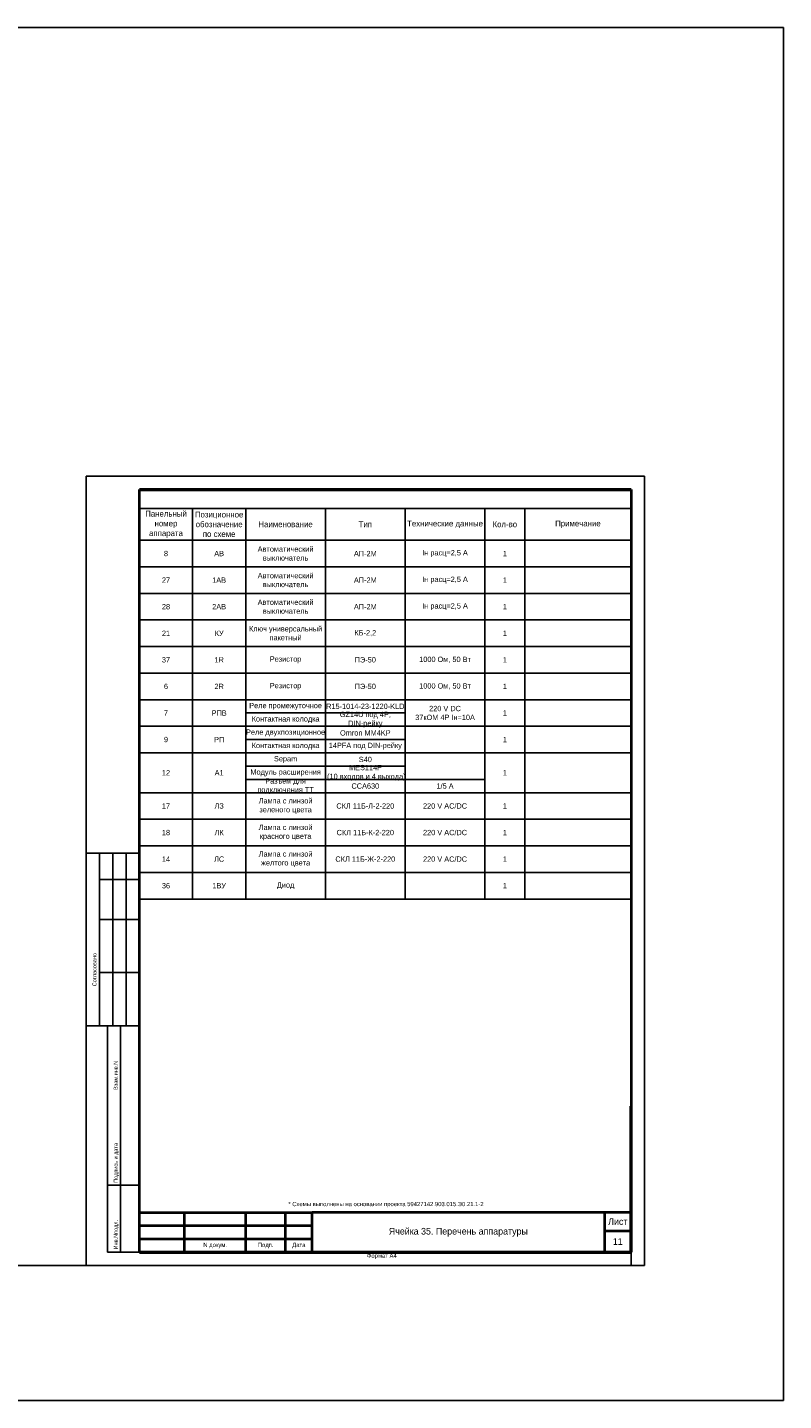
# Model space of a CAD drawing. Header units: millimetres. Extents: x 4897 to 12009, y -3017 to 2708.
# Tile 61 of 86: x 9374 to 9659, y -712 to -195. Entities that reach past the tile are written whole.
import ezdxf

# ---------------------------------------------------------------- set-up
doc = ezdxf.new("R2010")
doc.units = ezdxf.units.MM
doc.layers.add('основная 0.5', color=7, linetype='Continuous', lineweight=50)
doc.styles.add('SIMPLEX', font='txt', dxfattribs={"height": 5})

msp = doc.modelspace()

# ---------------------------------------------------------------- linework, layer by layer
for p, q in [((9606.3, -363.78), (9396.3, -363.78)), ((9396.3, -363.78), (9396.3, -660.78)), ((9606.3, -660.78), (9606.3, -363.78)), ((9416.3, -375.88), (9436.3, -375.88)), ((9436.3, -375.88), (9456.3, -375.88)), ((9436.3, -375.88), (9436.3, -387.88)), ((9456.3, -375.88), (9486.3, -375.88)), ((9456.3, -375.88), (9456.3, -387.88)), ((9486.3, -375.88), (9486.3, -387.88)), ((9486.3, -375.88), (9516.3, -375.88)), ((9516.3, -375.88), (9546.3, -375.88)), ((9516.3, -375.88), (9516.3, -387.88)), ((9546.3, -375.88), (9561.3, -375.88)), ((9546.3, -375.88), (9546.3, -387.88)), ((9561.3, -375.88), (9601.3, -375.88)), ((9561.3, -375.88), (9561.3, -387.88)), ((9416.3, -387.88), (9601.3, -387.88)), ((9416.3, -387.88), (9436.3, -387.88)), ((9436.3, -387.88), (9456.3, -387.88)), ((9436.3, -387.88), (9436.3, -397.88)), ((9456.3, -387.88), (9486.3, -387.88)), ((9456.3, -387.88), (9456.3, -397.88)), ((9486.3, -387.88), (9486.3, -397.88)), ((9486.3, -387.88), (9516.3, -387.88)), ((9516.3, -387.88), (9546.3, -387.88)), ((9516.3, -387.88), (9516.3, -397.88)), ((9546.3, -387.88), (9561.3, -387.88)), ((9546.3, -387.88), (9546.3, -397.88)), ((9561.3, -387.88), (9601.3, -387.88)), ((9561.3, -387.88), (9561.3, -397.88)), ((9416.3, -397.88), (9456.3, -397.88)), ((9416.3, -397.88), (9601.3, -397.88)), ((9436.3, -397.88), (9436.3, -407.88)), ((9456.3, -397.88), (9456.3, -407.88)), ((9486.3, -397.88), (9601.3, -397.88)), ((9486.3, -397.88), (9486.3, -407.88)), ((9516.3, -397.88), (9516.3, -407.88)), ((9546.3, -397.88), (9546.3, -407.88)), ((9561.3, -397.88), (9561.3, -407.88)), ((9416.3, -407.88), (9456.3, -407.88)), ((9416.3, -407.88), (9601.3, -407.88)), ((9436.3, -407.88), (9436.3, -417.88)), ((9456.3, -407.88), (9486.3, -407.88)), ((9456.3, -407.88), (9456.3, -417.88)), ((9486.3, -407.88), (9601.3, -407.88)), ((9486.3, -407.88), (9486.3, -417.88)), ((9516.3, -407.88), (9516.3, -417.88)), ((9546.3, -407.88), (9546.3, -417.88)), ((9561.3, -407.88), (9561.3, -427.88)), ((9416.3, -417.88), (9601.3, -417.88)), ((9436.3, -417.88), (9436.3, -427.88)), ((9456.3, -417.88), (9456.3, -427.88)), ((9486.3, -417.88), (9486.3, -427.88)), ((9516.3, -417.88), (9516.3, -427.88)), ((9546.3, -417.88), (9546.3, -427.88)), ((9416.3, -427.88), (9601.3, -427.88)), ((9436.3, -427.88), (9436.3, -437.88)), ((9456.3, -427.88), (9456.3, -437.88)), ((9486.3, -427.88), (9486.3, -437.88)), ((9516.3, -427.88), (9516.3, -437.88)), ((9546.3, -427.88), (9546.3, -437.88)), ((9561.3, -427.88), (9561.3, -437.88)), ((9416.3, -437.88), (9601.3, -437.88)), ((9436.3, -437.88), (9436.3, -447.88)), ((9456.3, -437.88), (9456.3, -447.88)), ((9486.3, -437.88), (9486.3, -447.88)), ((9516.3, -437.88), (9516.3, -447.88)), ((9546.3, -437.88), (9546.3, -447.88)), ((9561.3, -437.88), (9561.3, -447.88)), ((9416.3, -447.88), (9601.3, -447.88)), ((9436.3, -447.88), (9436.3, -457.88)), ((9456.3, -447.88), (9456.3, -457.88)), ((9486.3, -447.88), (9486.3, -457.88)), ((9516.3, -447.88), (9516.3, -457.88)), ((9546.3, -447.88), (9546.3, -522.88)), ((9561.3, -447.88), (9561.3, -457.88)), ((9456.3, -452.88), (9516.3, -452.88)), ((9416.3, -457.88), (9601.3, -457.88)), ((9436.3, -457.88), (9436.3, -467.88)), ((9456.3, -457.88), (9456.3, -467.88)), ((9486.3, -457.88), (9486.3, -467.88)), ((9516.3, -457.88), (9516.3, -522.88)), ((9561.3, -457.88), (9561.3, -522.88)), ((9456.3, -462.88), (9516.3, -462.88)), ((9416.3, -467.88), (9601.3, -467.88)), ((9436.3, -467.88), (9436.3, -482.88)), ((9456.3, -467.88), (9456.3, -482.88)), ((9486.3, -467.88), (9486.3, -482.88)), ((9456.3, -472.88), (9516.3, -472.88)), ((9456.3, -477.88), (9546.3, -477.88)), ((9416.3, -482.88), (9601.3, -482.88)), ((9436.3, -482.88), (9436.3, -492.88)), ((9456.3, -482.88), (9456.3, -492.88)), ((9486.3, -482.88), (9486.3, -492.88)), ((9416.3, -492.88), (9601.3, -492.88)), ((9436.3, -492.88), (9436.3, -502.88)), ((9456.3, -492.88), (9456.3, -502.88)), ((9486.3, -492.88), (9486.3, -502.88)), ((9416.3, -505.6), (9396.3, -505.6)), ((9401.3, -570.6), (9401.3, -505.6)), ((9406.3, -570.6), (9406.3, -505.6)), ((9411.3, -570.6), (9411.3, -505.6)), ((9416.3, -502.88), (9601.3, -502.88)), ((9436.3, -502.88), (9436.3, -512.88)), ((9456.3, -502.88), (9456.3, -512.88)), ((9486.3, -502.88), (9486.3, -512.88)), ((9401.3, -515.6), (9416.3, -515.6)), ((9416.3, -512.88), (9601.3, -512.88)), ((9436.3, -512.88), (9436.3, -522.88)), ((9456.3, -512.88), (9456.3, -522.88)), ((9486.3, -512.88), (9486.3, -522.88)), ((9416.3, -522.88), (9601.3, -522.88)), ((9401.3, -530.6), (9416.3, -530.6)), ((9401.3, -550.6), (9416.3, -550.6)), ((9396.3, -570.6), (9416.3, -570.6)), ((9404.3, -655.78), (9404.3, -570.6)), ((9409.17, -655.78), (9409.17, -570.6)), ((9404.3, -630.6), (9416.3, -630.6)), ((9404.3, -655.78), (9416.3, -655.78)), ((9601.3, -660.78), (9601.3, -655.78)), ((9396.3, -660.78), (9606.3, -660.78))]:
    msp.add_line(p, q)
at = {"lineweight": 40}
for p, q in [((9601.3, -368.78), (9601.3, -655.78)), ((9416.3, -640.79), (9481.3, -640.79)), ((9416.3, -645.79), (9481.3, -645.79)), ((9591.3, -640.78), (9591.3, -655.78)), ((9416.3, -650.79), (9481.3, -650.79)), ((9591.3, -647.78), (9601.3, -647.78)), ((9416.3, -655.78), (9601.3, -655.78))]:
    msp.add_line(p, q, dxfattribs=at)
at = {"color": 1}
msp.add_line((9368.2, -660.78), (9396.3, -660.78), dxfattribs=at)
at = {"color": 9, "true_color": 0xd19cc7}
msp.add_lwpolyline([(5136.09, -194.91), (9658.66, -194.91), (9658.66, -711.61), (5136.09, -711.61)], close=True, dxfattribs=at)
at = {"layer": 'основная 0.5', "lineweight": 40}
for p, q in [((9416.3, -655.78), (9416.3, -368.78)), ((9433.3, -655.78), (9433.3, -640.79)), ((9456.3, -655.78), (9456.3, -640.79)), ((9471.3, -655.78), (9471.3, -640.79)), ((9481.3, -655.78), (9481.3, -640.78)), ((9481.3, -640.78), (9601.3, -640.78))]:
    msp.add_line(p, q, dxfattribs=at)
at = {"layer": 'основная 0.5'}
for p, q in [((9416.3, -368.78), (9601.3, -368.78)), ((9601.3, -655.78), (9601.3, -600.78)), ((9416.3, -655.78), (9601.3, -655.78))]:
    msp.add_line(p, q, dxfattribs=at)

# ---------------------------------------------------------------- texts
at = {"linetype": 'Continuous', "style": 'SIMPLEX'}
for s, p in [('Согласовано', (9400.13, -555.72)), ('Взам.инв.N', (9408.13, -594.72)), ('Подпись и дата', (9408.13, -629.72)), ('Инв.Nподл.', (9408.13, -654.72))]:
    msp.add_text(s, height=1.5, rotation=90, dxfattribs=at).set_placement(p)
at = {"attachment_point": 5, "style": 'SIMPLEX'}
for s, insert, char_height, width in [('Панельный номер аппарата', (9426.3, -381.88), 2.2, 20), ('Позиционное обозначение по схеме', (9446.3, -381.88), 2.2, 20), ('Наименование', (9471.3, -381.88), 2.2, 30), ('Тип', (9501.3, -381.88), 2.2, 30), ('Технические данные', (9531.3, -381.88), 2.2, 30), ('Кол-во', (9553.8, -381.88), 2.2, 15), ('Примечание', (9581.3, -381.88), 2.2, 40), ('8', (9426.3, -392.88), 2, 20), ('АВ', (9446.3, -392.88), 2, 20), ('Автоматический выключатель ', (9471.3, -392.88), 2, 30), ('АП-2М', (9501.3, -392.88), 2, 30), ('Iн расц=2,5 А', (9531.3, -392.88), 2, 30), ('1', (9553.8, -392.88), 2, 15), ('27', (9426.3, -402.88), 2, 20), ('1АВ', (9446.3, -402.88), 2, 20), ('Автоматический выключатель', (9471.3, -402.88), 2, 30), ('АП-2М', (9501.3, -402.88), 2, 30), ('Iн расц=2,5 А', (9531.3, -402.88), 2, 30), ('1', (9553.8, -402.88), 2, 15), ('28', (9426.3, -412.88), 2, 20), ('2АВ', (9446.3, -412.88), 2, 20), ('Автоматический выключатель', (9471.3, -412.88), 2, 30), ('АП-2М', (9501.3, -412.88), 2, 30), ('Iн расц=2,5 А', (9531.3, -412.88), 2, 30), ('1', (9553.8, -412.88), 2, 15), ('21', (9426.3, -422.88), 2, 20), ('КУ', (9446.3, -422.88), 2, 20), ('Ключ универсальный пакетный ', (9471.3, -422.88), 2, 30), ('КБ-2,2', (9501.3, -422.88), 2, 30), ('1', (9553.8, -422.88), 2, 15), ('37', (9426.3, -432.88), 2, 20), ('1R', (9446.3, -432.88), 2, 20), ('Резистор', (9471.3, -432.88), 2, 30), ('ПЭ-50', (9501.3, -432.88), 2, 30), ('\\pt24;1000 Ом, 50 Вт', (9531.3, -432.88), 2, 30), ('1', (9553.8, -432.88), 2, 15), ('6', (9426.3, -442.88), 2, 20), ('2R', (9446.3, -442.88), 2, 20), ('Резистор', (9471.3, -442.88), 2, 30), ('ПЭ-50', (9501.3, -442.88), 2, 30), ('\\pt24;1000 Ом, 50 Вт', (9531.3, -442.88), 2, 30), ('1', (9553.8, -442.88), 2, 15), ('Реле промежуточное', (9471.3, -450.38), 2, 30), ('R15-1014-23-1220-KLD', (9501.3, -450.38), 2, 30), ('7', (9426.3, -452.88), 2, 20), ('РПВ', (9446.3, -452.88), 2, 20), ('Контактная колодка', (9471.3, -455.38), 2, 30), ('GZ14U под 4Р, DIN-рейку', (9501.3, -455.38), 2, 30), ('220 V DC\\P37кОМ 4Р Iн=10А', (9531.3, -452.88), 2, 30), ('1', (9553.8, -452.88), 2, 15), ('Реле двухпозиционное ', (9471.3, -460.38), 2, 30), ('Omron MM4KP', (9501.3, -460.38), 2, 30), ('9', (9426.3, -462.88), 2, 20), ('РП', (9446.3, -462.88), 2, 20), ('Контактная колодка', (9471.3, -465.38), 2, 30), ('14PFA под DIN-рейку', (9501.3, -465.38), 2, 30), ('1', (9553.8, -462.88), 2, 15), ('Sepam  ', (9471.3, -470.38), 2, 30), ('S40', (9501.3, -470.38), 2, 30), ('12', (9426.3, -475.38), 2, 20), ('A1', (9446.3, -475.38), 2, 20), ('Модуль расширения ', (9471.3, -475.38), 2, 30), ('MES114F\\P (10 входов и 4 выхода)', (9501.3, -475.38), 2, 30), ('1', (9553.8, -475.38), 2, 15), ('Разъем для подключения ТТ', (9471.3, -480.38), 2, 30), ('CCA630', (9501.3, -480.38), 2, 30), ('1/5 А', (9531.3, -480.38), 2, 30), ('Лампа с линзой зеленого цвета', (9471.3, -487.88), 2, 30), ('17', (9426.3, -487.88), 2, 20), ('ЛЗ', (9446.3, -487.88), 2, 20), ('СКЛ 11Б-Л-2-220', (9501.3, -487.88), 2, 30), ('220 V АС/DC', (9531.3, -487.88), 2, 30), ('1', (9553.8, -487.88), 2, 15), ('Лампа с линзой красного цвета', (9471.3, -497.88), 2, 30), ('18', (9426.3, -497.88), 2, 20), ('ЛК', (9446.3, -497.88), 2, 20), ('СКЛ 11Б-К-2-220', (9501.3, -497.88), 2, 30), ('220 V АС/DC', (9531.3, -497.88), 2, 30), ('1', (9553.8, -497.88), 2, 15), ('Лампа с линзой желтого цвета', (9471.3, -507.88), 2, 30), ('14', (9426.3, -507.88), 2, 20), ('ЛС', (9446.3, -507.88), 2, 20), ('СКЛ 11Б-Ж-2-220', (9501.3, -507.88), 2, 30), ('220 V АС/DC', (9531.3, -507.88), 2, 30), ('1', (9553.8, -507.88), 2, 15), ('36', (9426.3, -517.88), 2, 20), ('1ВУ', (9446.3, -517.88), 2, 20), ('Диод', (9471.3, -517.88), 2, 30), ('1', (9553.8, -517.88), 2, 15)]:
    msp.add_mtext(s, dxfattribs=dict(at, insert=insert, char_height=char_height, width=width))
at = {"lineweight": 35, "attachment_point": 5, "line_spacing_factor": 0.8, "style": 'SIMPLEX'}
for s, insert, char_height, width in [('\\pi-4.8,l6.4,t6.4;*^IСхемы выполнены на основании проекта 59427142.903.015.Э0.21.1-2', (9508.27, -637.91), 1.6, 185), ('Лист', (9596.3, -644.28), 2.5, 10), ('Ячейка 35. Перечень аппаратуры', (9536.3, -648.28), 2.5, 110), ('11', (9596.3, -651.78), 2.5, 10), ('N докум.', (9444.8, -653.29), 1.6, 23), ('Подп.', (9463.8, -653.29), 1.6, 15), ('Дата', (9476.3, -653.29), 1.6, 10)]:
    msp.add_mtext(s, dxfattribs=dict(at, insert=insert, char_height=char_height, width=width))
at = {"lineweight": 30, "insert": (9501.9, -656.31), "char_height": 1.6, "attachment_point": 1, "style": 'SIMPLEX'}
msp.add_mtext_dynamic_manual_height_columns('Формат А4', width=45.8537, gutter_width=12.5, heights=[0], dxfattribs=at)

doc.saveas('drawing.dxf')
